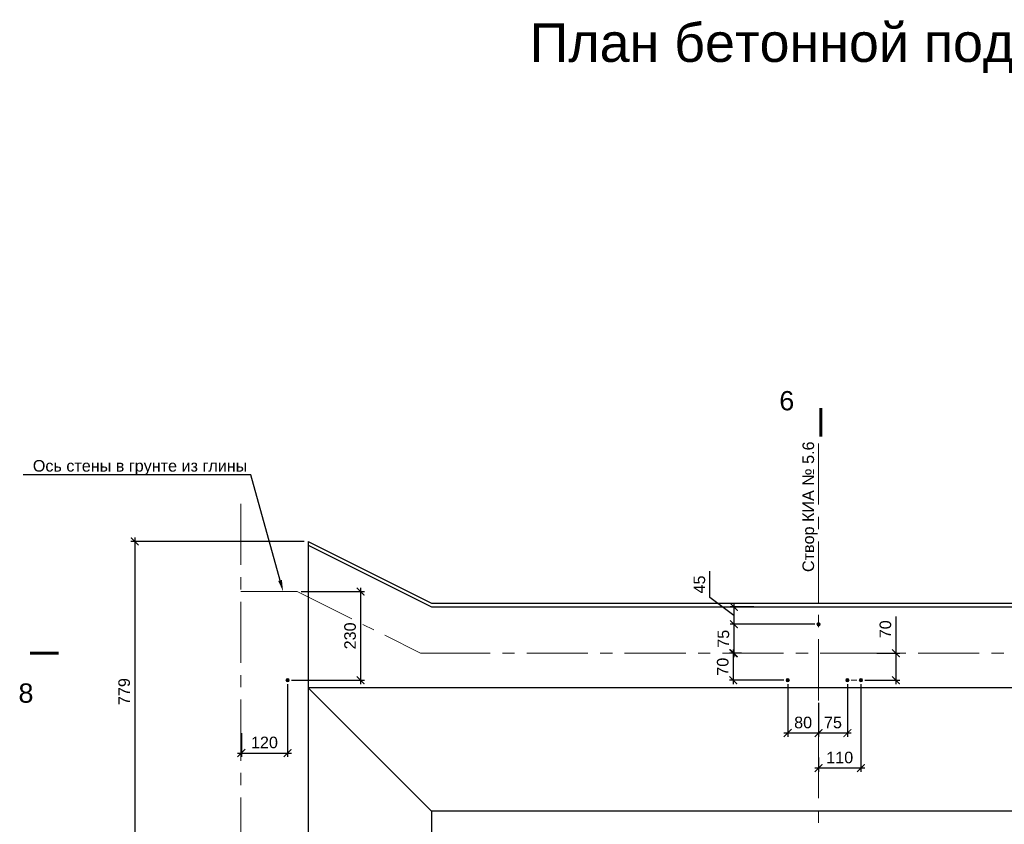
# Model space of a CAD drawing. Header units: millimetres. Extents: x 329474 to 722034, y 240588 to 423521.
# Tile 5 of 35: x 335069 to 360631, y 402642 to 423521. Entities that reach past the tile are written whole.
import ezdxf
from ezdxf import colors
from ezdxf.entities.mleader import LeaderData, LeaderLine
from ezdxf.math import Vec2, Vec3

# ---------------------------------------------------------------- set-up
doc = ezdxf.new("R2010")
doc.units = ezdxf.units.MM
doc.header["$LTSCALE"] = 10
doc.linetypes.add('осевая', pattern=[50.8, 31.75, -6.35, 6.35, -6.35])
for name, color, linetype, lineweight in [('Бетон', 7, 'Continuous', 35), ('бетон_35', 2, 'Continuous', 35), ('ГТО-2_Размеры', 7, 'Continuous', 15), ('Отдел_Выноски(стрелка)', 7, 'Continuous', 15), ('Отдел_Заглавные надписи', 7, 'Continuous', 30), ('Отдел_Разрезы. Сечения. Узлы', 7, 'Continuous', 15)]:
    doc.layers.add(name, color=color, linetype=linetype, lineweight=lineweight)
doc.layers.add('ГП_Штриховки', color=7, linetype='Continuous')
doc.layers.add('Оси', color=1, linetype='осевая')
doc.styles.add('arial', font='arial.ttf')
doc.styles.add('ариал 0.9', font='arial.ttf', dxfattribs={"width": 0.9})
doc.styles.add('ГТО-2', font='arial.ttf')
doc.styles.add('Рогун1', font='arial.ttf')
doc.dimstyles.new('100 мм', dxfattribs={"dimscale": 100, "dimtxt": 3.5, "dimasz": 2, "dimexe": 1, "dimexo": 1, "dimgap": 1.2, "dimtad": 1, "dimdec": 0, "dimlfac": 0.1, "dimrnd": 0.0001, "dimtxsty": 'Рогун1', "dimblk": 'ARCHTICK', "dimcen": 2.5, "dimdle": 1, "dimaunit": 1, "dimadec": 1, "dimazin": 0, "dimtfac": 1, "dimtdec": 0, "dimtmove": 1, "dimatfit": 3, "dimldrblk": 'ARCHTICK', "dimfxl": 1, "dimtfill": 1, "dimarcsym": 0})

# ---------------------------------------------------------------- blocks, each defined once
blk = doc.blocks.new('_ArchTick')
at = {"color": 0, "linetype": 'ByBlock', "const_width": 0.15}
blk.add_lwpolyline([(-0.5, -0.5), (0.5, 0.5)], dxfattribs=at)
blk = doc.blocks.new('*D382')
at = {"layer": 'Defpoints', "color": 0, "transparency": 16777216}
for p in [(342558, 409981), (338055, 402191), (338578, 402191)]:
    blk.add_point(p, dxfattribs=at)
at = {"layer": 'ГТО-2_Размеры', "color": 0, "lineweight": -2, "transparency": 16777216}
for p, q in [((338055, 410081), (338055, 402091)), ((342458, 409981), (337955, 409981)), ((338478, 402191), (337955, 402191))]:
    blk.add_line(p, q, dxfattribs=at)
at = {"layer": 'ГТО-2_Размеры', "color": 0, "lineweight": -2, "transparency": 16777216, "xscale": 200, "yscale": 200, "zscale": 200}
for p, rotation in [((338055, 409981), 90), ((338055, 402191), 270)]:
    blk.add_blockref('_ArchTick', p, dxfattribs=dict(at, rotation=rotation))
at = {"layer": 'ГТО-2_Размеры', "color": 0, "transparency": 16777216, "insert": (337782, 406086), "char_height": 300, "attachment_point": 5, "rotation": 90, "style": 'Рогун1'}
blk.add_mtext('779', dxfattribs=at)
blk = doc.blocks.new('*D406')
at = {"layer": 'Defpoints', "color": 0, "transparency": 16777216}
for p in [(355808, 407831), (353612, 407081), (353909, 407081)]:
    blk.add_point(p, dxfattribs=at)
at = {"layer": 'ГТО-2_Размеры', "color": 0, "lineweight": -2, "transparency": 16777216}
for p, q in [((355708, 407831), (353512, 407831)), ((353612, 407931), (353612, 406981)), ((353809, 407081), (353512, 407081))]:
    blk.add_line(p, q, dxfattribs=at)
at = {"layer": 'ГТО-2_Размеры', "color": 0, "lineweight": -2, "transparency": 16777216, "xscale": 200, "yscale": 200, "zscale": 200}
for p, rotation in [((353612, 407831), 90), ((353612, 407081), 270)]:
    blk.add_blockref('_ArchTick', p, dxfattribs=dict(at, rotation=rotation))
at = {"layer": 'ГТО-2_Размеры', "color": 0, "transparency": 16777216, "insert": (353339, 407456), "char_height": 300, "attachment_point": 5, "rotation": 90, "style": 'Рогун1'}
blk.add_mtext('75', dxfattribs=at)
blk = doc.blocks.new('*D407')
at = {"layer": 'Defpoints', "color": 0, "transparency": 16777216}
for p in [(354229, 408281), (353612, 407831), (354406, 407831)]:
    blk.add_point(p, dxfattribs=at)
at = {"layer": 'ГТО-2_Размеры', "color": 0, "lineweight": -2, "transparency": 16777216}
for p, q in [((352989, 408523), (352989, 409207)), ((353612, 408056), (352989, 408523)), ((354129, 408281), (353512, 408281)), ((353612, 408381), (353612, 407731)), ((354306, 407831), (353512, 407831))]:
    blk.add_line(p, q, dxfattribs=at)
at = {"layer": 'ГТО-2_Размеры', "color": 0, "lineweight": -2, "transparency": 16777216, "xscale": 200, "yscale": 200, "zscale": 200}
for p, rotation in [((353612, 408281), 90), ((353612, 407831), 270)]:
    blk.add_blockref('_ArchTick', p, dxfattribs=dict(at, rotation=rotation))
at = {"layer": 'ГТО-2_Размеры', "color": 0, "transparency": 16777216, "insert": (352716, 408865), "char_height": 300, "attachment_point": 5, "rotation": 90, "style": 'Рогун1'}
blk.add_mtext('45', dxfattribs=at)
blk = doc.blocks.new('*D408')
at = {"layer": 'Defpoints', "color": 0, "transparency": 16777216}
for p in [(353828, 407081), (353595, 406381), (355008, 406381)]:
    blk.add_point(p, dxfattribs=at)
at = {"layer": 'ГТО-2_Размеры', "color": 0, "lineweight": -2, "transparency": 16777216}
for p, q in [((353728, 407081), (353495, 407081)), ((353595, 407181), (353595, 406281)), ((354908, 406381), (353495, 406381))]:
    blk.add_line(p, q, dxfattribs=at)
at = {"layer": 'ГТО-2_Размеры', "color": 0, "lineweight": -2, "transparency": 16777216, "xscale": 200, "yscale": 200, "zscale": 200}
for p, rotation in [((353595, 407081), 90), ((353595, 406381), 270)]:
    blk.add_blockref('_ArchTick', p, dxfattribs=dict(at, rotation=rotation))
at = {"layer": 'ГТО-2_Размеры', "color": 0, "transparency": 16777216, "insert": (353322, 406731), "char_height": 300, "attachment_point": 5, "rotation": 90, "style": 'Рогун1'}
blk.add_mtext('70', dxfattribs=at)
blk = doc.blocks.new('*D409')
at = {"layer": 'Defpoints', "color": 0, "transparency": 16777216}
for p in [(355008, 406381), (355808, 405892), (355008, 405009)]:
    blk.add_point(p, dxfattribs=at)
at = {"layer": 'ГТО-2_Размеры', "color": 0, "lineweight": -2, "transparency": 16777216}
for p, q in [((355008, 406281), (355008, 404909)), ((355808, 405792), (355808, 404909)), ((355908, 405009), (354908, 405009))]:
    blk.add_line(p, q, dxfattribs=at)
at = {"layer": 'ГТО-2_Размеры', "color": 0, "lineweight": -2, "transparency": 16777216, "xscale": 200, "yscale": 200, "zscale": 200, "rotation": 180}
blk.add_blockref('_ArchTick', (355008, 405009), dxfattribs=at)
at = {"layer": 'ГТО-2_Размеры', "color": 0, "lineweight": -2, "transparency": 16777216, "xscale": 200, "yscale": 200, "zscale": 200}
blk.add_blockref('_ArchTick', (355808, 405009), dxfattribs=at)
at = {"layer": 'ГТО-2_Размеры', "color": 0, "transparency": 16777216, "insert": (355408, 405282), "char_height": 300, "attachment_point": 5, "style": 'Рогун1'}
blk.add_mtext('80', dxfattribs=at)
blk = doc.blocks.new('*D410')
at = {"layer": 'Defpoints', "color": 0, "transparency": 16777216}
for p in [(357218, 407081), (356908, 406381), (357818, 406381)]:
    blk.add_point(p, dxfattribs=at)
at = {"layer": 'ГТО-2_Размеры', "color": 0, "lineweight": -2, "transparency": 16777216}
for p, q in [((357818, 408035), (357818, 407081)), ((357318, 407081), (357918, 407081)), ((357818, 407181), (357818, 406281)), ((357008, 406381), (357918, 406381))]:
    blk.add_line(p, q, dxfattribs=at)
at = {"layer": 'ГТО-2_Размеры', "color": 0, "lineweight": -2, "transparency": 16777216, "xscale": 200, "yscale": 200, "zscale": 200}
for p, rotation in [((357818, 407081), 90), ((357818, 406381), 270)]:
    blk.add_blockref('_ArchTick', p, dxfattribs=dict(at, rotation=rotation))
at = {"layer": 'ГТО-2_Размеры', "color": 0, "transparency": 16777216, "insert": (357545, 407702), "char_height": 300, "attachment_point": 5, "rotation": 90, "style": 'Рогун1'}
blk.add_mtext('70', dxfattribs=at)
blk = doc.blocks.new('*D411')
at = {"layer": 'Defpoints', "color": 0, "transparency": 16777216}
for p in [(356558, 406381), (355808, 405848), (355808, 405009)]:
    blk.add_point(p, dxfattribs=at)
at = {"layer": 'ГТО-2_Размеры', "color": 0, "lineweight": -2, "transparency": 16777216}
for p, q in [((356558, 406281), (356558, 404909)), ((355808, 405748), (355808, 404909)), ((356658, 405009), (355708, 405009))]:
    blk.add_line(p, q, dxfattribs=at)
at = {"layer": 'ГТО-2_Размеры', "color": 0, "lineweight": -2, "transparency": 16777216, "xscale": 200, "yscale": 200, "zscale": 200, "rotation": 180}
blk.add_blockref('_ArchTick', (355808, 405009), dxfattribs=at)
at = {"layer": 'ГТО-2_Размеры', "color": 0, "lineweight": -2, "transparency": 16777216, "xscale": 200, "yscale": 200, "zscale": 200}
blk.add_blockref('_ArchTick', (356558, 405009), dxfattribs=at)
at = {"layer": 'ГТО-2_Размеры', "color": 0, "transparency": 16777216, "insert": (356183, 405282), "char_height": 300, "attachment_point": 5, "style": 'Рогун1'}
blk.add_mtext('75', dxfattribs=at)
blk = doc.blocks.new('*D412')
at = {"layer": 'Defpoints', "color": 0, "transparency": 16777216}
for p in [(356908, 406381), (355808, 404475), (355808, 404100)]:
    blk.add_point(p, dxfattribs=at)
at = {"layer": 'ГТО-2_Размеры', "color": 0, "lineweight": -2, "transparency": 16777216}
for p, q in [((356908, 406281), (356908, 404000)), ((355808, 404375), (355808, 404000)), ((357008, 404100), (355708, 404100))]:
    blk.add_line(p, q, dxfattribs=at)
at = {"layer": 'ГТО-2_Размеры', "color": 0, "lineweight": -2, "transparency": 16777216, "xscale": 200, "yscale": 200, "zscale": 200, "rotation": 180}
blk.add_blockref('_ArchTick', (355808, 404100), dxfattribs=at)
at = {"layer": 'ГТО-2_Размеры', "color": 0, "lineweight": -2, "transparency": 16777216, "xscale": 200, "yscale": 200, "zscale": 200}
blk.add_blockref('_ArchTick', (356908, 404100), dxfattribs=at)
at = {"layer": 'ГТО-2_Размеры', "color": 0, "transparency": 16777216, "insert": (356358, 404373), "char_height": 300, "attachment_point": 5, "style": 'Рогун1'}
blk.add_mtext('110', dxfattribs=at)
blk = doc.blocks.new('*D422')
at = {"layer": 'Defpoints', "color": 0, "transparency": 16777216}
for p in [(342023, 406381), (340823, 405104), (342023, 404491)]:
    blk.add_point(p, dxfattribs=at)
at = {"layer": 'ГТО-2_Размеры', "color": 0, "lineweight": -2, "transparency": 16777216}
for p, q in [((342023, 406281), (342023, 404391)), ((340823, 405004), (340823, 404391)), ((340723, 404491), (342123, 404491))]:
    blk.add_line(p, q, dxfattribs=at)
at = {"layer": 'ГТО-2_Размеры', "color": 0, "lineweight": -2, "transparency": 16777216, "xscale": 200, "yscale": 200, "zscale": 200, "rotation": 180}
blk.add_blockref('_ArchTick', (340823, 404491), dxfattribs=at)
at = {"layer": 'ГТО-2_Размеры', "color": 0, "lineweight": -2, "transparency": 16777216, "xscale": 200, "yscale": 200, "zscale": 200}
blk.add_blockref('_ArchTick', (342023, 404491), dxfattribs=at)
at = {"layer": 'ГТО-2_Размеры', "color": 0, "transparency": 16777216, "insert": (341423, 404764), "char_height": 300, "attachment_point": 5, "style": 'Рогун1'}
blk.add_mtext('120', dxfattribs=at)
blk = doc.blocks.new('*D428')
at = {"layer": 'Defpoints', "color": 0, "transparency": 16777216}
for p in [(342275, 408681), (342023, 406381), (343920, 406381)]:
    blk.add_point(p, dxfattribs=at)
at = {"layer": 'ГТО-2_Размеры', "color": 0, "lineweight": -2, "transparency": 16777216}
for p, q in [((343920, 408781), (343920, 406281)), ((342375, 408681), (344020, 408681)), ((342123, 406381), (344020, 406381))]:
    blk.add_line(p, q, dxfattribs=at)
at = {"layer": 'ГТО-2_Размеры', "color": 0, "lineweight": -2, "transparency": 16777216, "xscale": 200, "yscale": 200, "zscale": 200}
for p, rotation in [((343920, 408681), 90), ((343920, 406381), 270)]:
    blk.add_blockref('_ArchTick', p, dxfattribs=dict(at, rotation=rotation))
at = {"layer": 'ГТО-2_Размеры', "color": 0, "transparency": 16777216, "insert": (343647, 407531), "char_height": 300, "attachment_point": 5, "rotation": 90, "style": 'Рогун1'}
blk.add_mtext('230', dxfattribs=at)

msp = doc.modelspace()

# ---------------------------------------------------------------- hatches: boundary and pattern name
at = {"layer": 'ГП_Штриховки', "true_color": 0x000000, "transparency": 33554610}
h = msp.add_hatch(color=18, dxfattribs=at)
h.dxf.hatch_style = 1
h.paths.add_polyline_path([(355852.2954117, 407831.4900775, 1), (355764.2954117, 407831.4900775, 1)])
h = msp.add_hatch(color=18, dxfattribs=at)
h.dxf.hatch_style = 1
h.paths.add_polyline_path([(342067.2950011, 406381.4900753, -1), (341979.2950011, 406381.4900753, -1)])
h = msp.add_hatch(color=18, dxfattribs=at)
h.dxf.hatch_style = 1
h.paths.add_polyline_path([(355052.2935215, 406381.4900753, 1), (354964.2935215, 406381.4900753, 1)])
h = msp.add_hatch(color=18, dxfattribs=at)
h.dxf.hatch_style = 1
edge = h.paths.add_edge_path()
edge.add_arc((356553.1098042, 406382.2868527), 38.822575, 0, 360)
h = msp.add_hatch(color=18, dxfattribs=at)
h.dxf.hatch_style = 1
edge = h.paths.add_edge_path()
edge.add_arc((356903.1098042, 406382.2868527), 38.822575, 0, 360)

# ---------------------------------------------------------------- linework, layer by layer
msp.add_lwpolyline([(345048.3055873, 406181.4900774), (342558.2945958, 406181.4900774)])
at = {"lineweight": 20}
for centre in [(355808.2954117, 407831.4900775), (342023.2950011, 406381.4900753), (355008.2935215, 406381.4900753), (355008.2935215, 406381.4900753), (356558.2954064, 406381.4900753), (356908.2954064, 406381.4900753)]:
    msp.add_circle(centre, 44, dxfattribs=at)
at = {"layer": 'Бетон', "color": 2, "lineweight": 25, "ltscale": 10}
msp.add_lwpolyline([(342558.2945956, 409881.4900774), (345758.2945956, 408281.490076), (369208.2935545, 408281.4900766), (369208.2935545, 408381.4900774)], dxfattribs=at)
at = {"layer": 'бетон_35', "color": 3, "lineweight": 25, "ltscale": 10}
for p, q in [((342558.2945958, 409981.4900774), (342558.2945958, 381281.4900774)), ((342558.2945958, 409981.4900774), (345758.2945958, 408381.4900774)), ((345758.2945958, 408381.4900774), (369208.2945958, 408381.4900774))]:
    msp.add_line(p, q, dxfattribs=at)
for points in [[(342558.2945956, 406181.4900774), (345758.2945956, 402981.4900774), (345758.2945956, 387981.4900774), (342558.2945956, 384781.4900774)], [(385908.2945958, 406181.4900774), (345008.2945958, 406181.4900774), (342558.2945956, 406181.4900774)], [(385908.2945958, 402981.4900774), (345758.2945956, 402981.4900774)]]:
    msp.add_lwpolyline(points, dxfattribs=at)
at = {"layer": 'ГТО-2_Размеры'}
msp.add_line((356655.5224352, 406381.5172027), (356806.0663858, 406381.5672297), dxfattribs=at)
at = {"layer": 'Оси', "linetype": 'осевая', "lineweight": 15, "ltscale": 5}
msp.add_line((345693.9602249, 407081.4900774), (388911.3272509, 407081.490076), dxfattribs=at)
for points in [[(355808.2945958, 412523.6079381), (355808.2945958, 377460.9894884)], [(340808.2945958, 410958.8895063), (340808.2945958, 377461.2627882)], [(340808.2945958, 408681.4900774), (342274.9713851, 408681.4900774), (345474.9713852, 407081.4900774), (345693.9602249, 407081.4900774)]]:
    msp.add_lwpolyline(points, dxfattribs=at)
at = {"layer": 'Отдел_Разрезы. Сечения. Узлы'}
for points in [[(355867.1755434, 412696.703466, 75, 75, 0), (355867.2185044, 413446.7034649, 75, 75, 0), (355867.2041841, 413196.7034653, 0, 100, 0), (355367.2041849, 413196.7321059, 0, 0, 0), (354617.2041861, 413196.7750669, 0, 0, 0)], [(336082.7552531, 407081.4614364, 75, 75, 0), (335332.7552542, 407081.5043974, 75, 75, 0), (335582.7552538, 407081.4900771, 0, 100, 0), (335582.7266132, 406581.4900779, 0, 0, 0), (335582.6836522, 405831.4900791, 0, 0, 0)]]:
    msp.add_lwpolyline(points, format="xyseb", dxfattribs=at)

# ---------------------------------------------------------------- texts
at = {"layer": 'Отдел_Заглавные надписи', "insert": (362656.9219248, 422775.1404869), "char_height": 1000, "width": 34299.58917093, "attachment_point": 5, "style": 'arial'}
msp.add_mtext(' План бетонной подготовки в осях 6-8 (1:100)', dxfattribs=at)
at = {"layer": 'Отдел_Заглавные надписи', "insert": (355586.8523378, 410881.9779419), "char_height": 300, "width": 5865.721254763, "attachment_point": 5, "rotation": 90, "style": 'ГТО-2'}
msp.add_mtext('\\pxqc;Створ КИА № 5.6', dxfattribs=at)
at = {"layer": 'Отдел_Разрезы. Сечения. Узлы', "style": 'ариал 0.9'}
for s, p in [('6', (354789.7664046, 413384.2620333, 1507.2841379)), ('8', (335037.1880937, 405797.3541883, 1507.2841379))]:
    msp.add_text(s, height=500, rotation=360, dxfattribs=at).set_placement(p)

# ---------------------------------------------------------------- dimensions: what is measured, and where the dimension line sits
at = {"layer": 'ГТО-2_Размеры'}
dim = msp.add_linear_dim(base=(338054.9815840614, 402191.4900774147), p1=(342558.2945958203, 409981.4900774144), p2=(338577.9783317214, 402191.4900774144), angle=270, dimstyle='100 мм', override={"dimtxt": 3, "dimdec": 6, "dimtfill": 0}, dxfattribs=at)
dim.commit()
dim.dimension.update_dxf_attribs({"geometry": '*D382', "text_midpoint": (337781.8096877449, 406086.4900774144)})
for base, p1, p2, angle, picture, middle in [((353611.6568545, 407831.4900775), (354229.0371543, 408281.4900775), (354405.7569553, 407831.4900775), 90, '*D407', (352988.7963532, 408642.8107163)), ((343920.1228174, 406381.4900753), (342274.9713851, 408681.4900774), (342023.2950011, 406381.4900753), 90, '*D428', (343920.1228174, 407531.4900763)), ((357818.4121693, 406381.4900753), (357218.1505087, 407081.490077), (356908.2964959, 406381.4900753), 90, '*D410', (357800.1866923, 407701.5652892)), ((353611.6568545, 407081.4900775), (355808.2965011, 407831.4900775), (353908.7069049, 407081.4900775), 90, '*D406', (353611.6568545, 407456.4900775)), ((353595.2016392, 406381.4900753), (353828.1120698, 407081.4900775), (355008.2946109, 406381.4900753), 90, '*D408', (353595.2016392, 406731.4900764)), ((355008.2946109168, 405009.2704653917), (355808.2946162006, 405891.6213098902), (355008.2946109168, 406381.4900752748), 180, '*D409', (355408.2946135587, 405009.2704653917)), ((355808.2965011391, 404100.0504509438), (356908.2964958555, 406381.4900753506), (355808.2965011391, 404475.2376716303), 180, '*D412', (356358.2964984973, 404100.0504509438)), ((355808.2965011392, 405009.2704654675), (356558.2964958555, 406381.4900753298), (355808.2965011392, 405847.6213099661), 180, '*D411', (356183.2964984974, 405009.2704654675))]:
    dim = msp.add_linear_dim(base=base, p1=p1, p2=p2, angle=angle, dimstyle='100 мм', override={"dimtxt": 3, "dimdec": 6, "dimtfill": 0}, dxfattribs=at)
    dim.commit()
    dim.dimension.update_dxf_attribs({"geometry": picture, "text_midpoint": middle, "dimtype": 160})
dim = msp.add_linear_dim(base=(342023.2950011, 404490.9954363), p1=(340823.2950011, 405103.8922349), p2=(342023.2950011, 406381.4900753), dimstyle='100 мм', override={"dimtxt": 3, "dimdec": 6, "dimtfill": 0}, dxfattribs=at)
dim.commit()
dim.dimension.update_dxf_attribs({"geometry": '*D422', "text_midpoint": (341423.2950011, 404490.9954363), "dimtype": 160})

# ---------------------------------------------------------------- leaders
at = {"layer": 'Отдел_Выноски(стрелка)'}
ml = msp.add_multileader_mtext('Standard', dxfattribs=at)
ml.set_content('Ось стены в грунте из глины', color=256, style='arial')
ml.set_leader_properties()
ml.build(insert=Vec2(0, 0))
ml.multileader.update_dxf_attribs({"text_left_attachment_type": 6, "text_right_attachment_type": 6, "dogleg_length": 136.6171409, "arrow_head_size": 300})
ctx = ml.context
ctx.base_point, ctx.char_height, ctx.arrow_head_size, ctx.plane_origin = Vec3(335407.4027433, 411705.9471528), 300, 300, Vec3(329976.903156, 426071.3635658)
ctx.left_attachment, ctx.right_attachment = 6, 6
notes = []
notes.append((ctx, [(1, (1, 1, 0), (341066.300921, 411705.9471528), (-1, 0), 136.6171409, [(0, [(341908.5912374, 408681.4900774)], 0, [])])]))
ctx.mtext.insert, ctx.mtext.width, ctx.mtext.defined_height, ctx.mtext.flow_direction = Vec3(335409.4027433, 412094.1463342), 5726.58746261, 1533.1514325, 5
for ctx, leaders in notes:
    for number, flags, end, landing, length, lines in leaders:
        leader = LeaderData()
        leader.index, (leader.has_last_leader_line, leader.has_dogleg_vector, leader.attachment_direction) = number, flags
        leader.last_leader_point, leader.dogleg_vector, leader.dogleg_length = Vec3(end), Vec3(landing), length
        for number, points, colour, breaks in lines:
            line = LeaderLine()
            line.index, line.vertices, line.color, line.breaks = number, Vec3.list(points), colors.encode_raw_color(colour), breaks
            leader.lines.append(line)
        ctx.leaders.append(leader)

doc.saveas('drawing.dxf')
